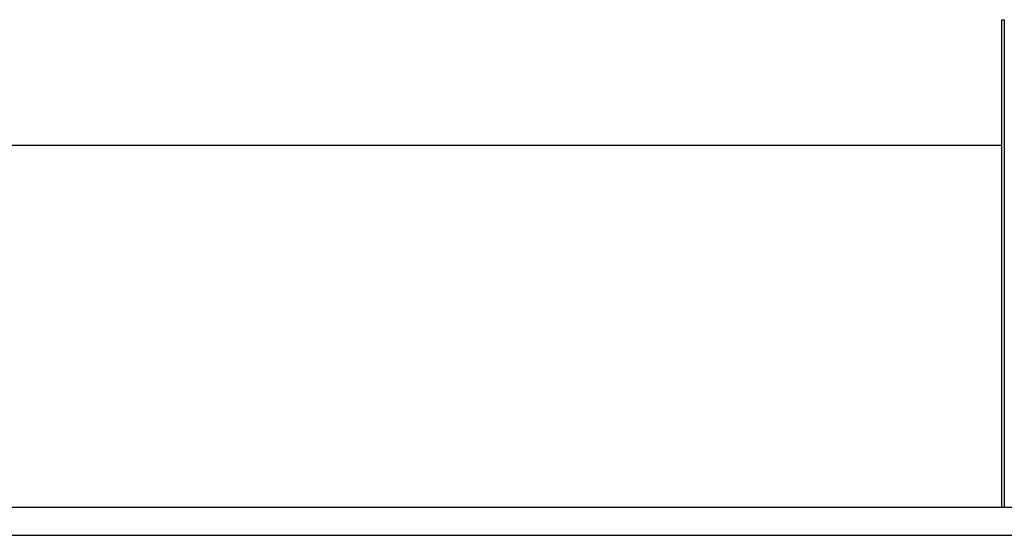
# Model space of a CAD drawing. Header units: millimetres. Extents: x 443 to 3685, y -1599 to 860.
# Tile 182 of 256: x 758 to 776, y -550 to -540. Entities that reach past the tile are written whole.
import ezdxf

# ---------------------------------------------------------------- set-up
doc = ezdxf.new("R2010")
doc.units = ezdxf.units.MM
doc.layers.get('0').update_dxf_attribs({"linetype": 'CONTINUOUS'})
doc.layers.add('2', color=7, linetype='CONTINUOUS', true_color=0xffffff)

msp = doc.modelspace()

# ---------------------------------------------------------------- linework, layer by layer
at = {"linetype": 'Continuous'}
for p, q in [((677.671, -542.563), (775.765, -542.563)), ((937.339, -549.063), (674.165, -549.063))]:
    msp.add_line(p, q, dxfattribs=at)
msp.add_line((586.165, -549.563), (1228.165, -549.563))
at = {"layer": '2', "color": 0, "linetype": 'Continuous'}
for p, q in [((775.765, -540.313), (775.765, -549.063)), ((775.765, -540.313), (775.815, -540.313)), ((775.815, -540.313), (775.815, -549.063))]:
    msp.add_line(p, q, dxfattribs=at)

doc.saveas('drawing.dxf')
